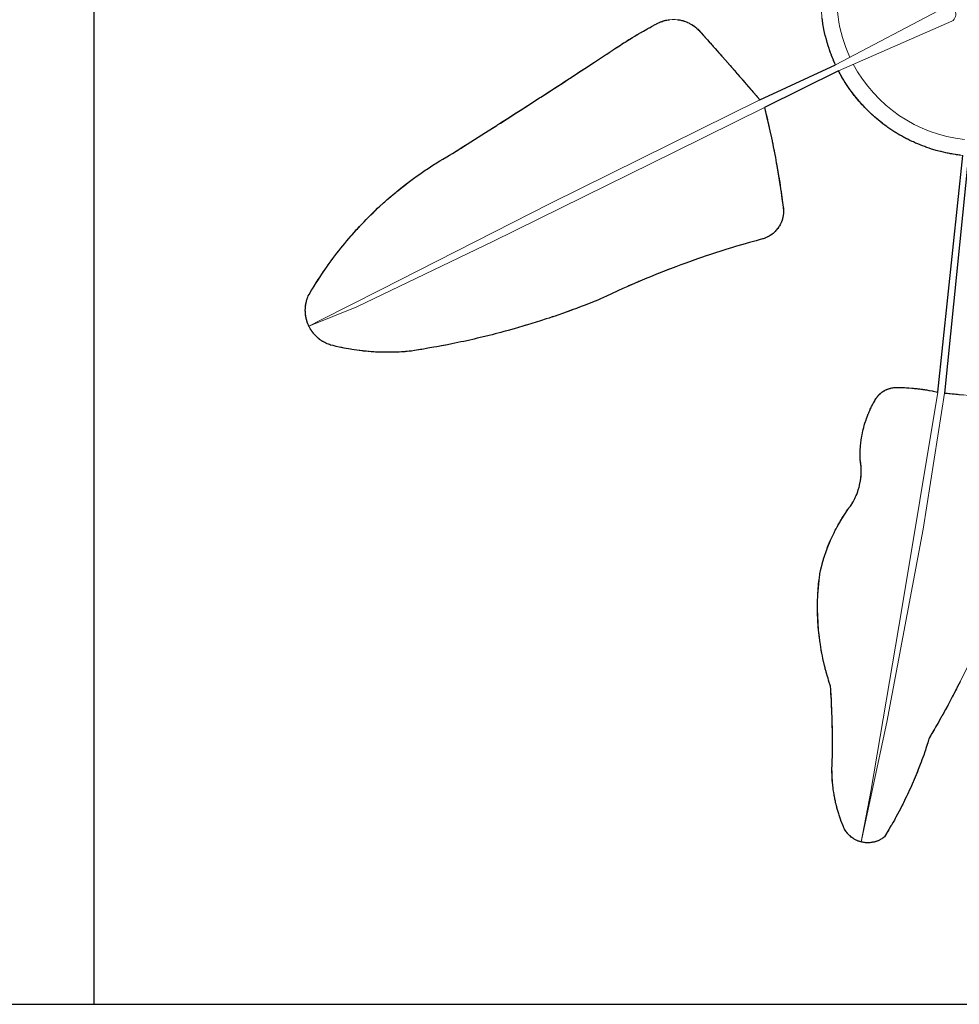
# Model space of a CAD drawing. Header units: millimetres. Extents: x 488786 to 747986, y 25193 to 95000.
# Tile 108 of 127: x 578785 to 580239, y 85952 to 87476. Entities that reach past the tile are written whole.
import ezdxf

# ---------------------------------------------------------------- set-up
doc = ezdxf.new("R2010")
doc.units = ezdxf.units.MM
doc.layers.add('10. ETC', color=251, linetype='Continuous')
doc.layers.add('6. FUR1', color=181, linetype='Continuous')
doc.layers.add('7. FUR2', color=241, linetype='Continuous', lineweight=5)

# ---------------------------------------------------------------- blocks, each defined once
blk = doc.blocks.new('YUHIHA_Accessory_Plant_LargeLeaf_A_Plan')
at = {"layer": '6. FUR1'}
for points in [[(-33.8, -1050.9), (-37.5, -1058.3), (-38.8, -1060.8), (-39.4, -1062), (-40.7, -1064.4), (-41.3, -1065.7), (-43.9, -1070.6), (-44.5, -1071.8), (-45.8, -1074.2), (-48.4, -1079.1), (-52.9, -1087.6), (-56.2, -1093.7), (-58.2, -1097.3), (-59.5, -1099.7), (-60.8, -1102.1), (-61.5, -1103.3), (-62.2, -1104.5), (-65.5, -1110.6), (-66.2, -1111.8), (-68.3, -1115.4), (-71, -1120.2), (-73.7, -1125), (-77.2, -1130.9), (-80, -1135.7), (-81.4, -1138.1), (-81.8, -1139.3), (-83.7, -1145.6), (-84.6, -1148.1), (-85, -1149.3), (-86.6, -1154.3), (-87.4, -1156.8), (-88.3, -1159.3), (-90, -1164.3), (-92.7, -1171.7), (-94.1, -1175.4), (-95.5, -1179.1), (-96.4, -1181.6), (-98.3, -1186.5), (-99.8, -1190.1), (-101.8, -1195), (-103.3, -1198.7), (-104.8, -1202.3), (-105.9, -1204.7), (-106.4, -1205.9), (-107.9, -1209.5), (-109, -1212), (-110.6, -1215.5), (-113.4, -1221.5), (-115, -1225.1), (-116.2, -1227.5), (-117.9, -1231), (-119.6, -1234.6), (-121.3, -1238.1), (-122.5, -1240.5), (-123.1, -1241.7), (-126.1, -1247.5), (-127.9, -1251), (-130.4, -1255.7), (-132.9, -1260.3), (-133.5, -1261.4), (-134.2, -1262.6), (-135.4, -1264.9), (-137.4, -1268.3), (-139.3, -1271.8), (-140, -1272.9), (-140.6, -1274), (-143.3, -1278.6), (-144, -1279.7), (-144.6, -1280.9), (-146, -1283.1), (-148, -1286.5), (-150.8, -1291), (-151.2, -1291.3), (-152.7, -1292.4), (-153.2, -1292.8), (-154.1, -1293.4), (-154.6, -1293.7), (-156.2, -1294.7), (-156.7, -1295), (-157.8, -1295.5), (-158.3, -1295.8), (-159.4, -1296.3), (-160.4, -1296.8), (-161, -1297), (-162.1, -1297.4), (-162.7, -1297.6), (-163.8, -1298), (-164.9, -1298.4), (-165.5, -1298.5), (-166.6, -1298.9), (-167.8, -1299.1), (-169, -1299.3), (-170.1, -1299.6), (-170.7, -1299.6), (-171.9, -1299.8), (-173.1, -1299.9), (-174.9, -1300), (-176.1, -1300), (-177.3, -1300), (-178.4, -1300), (-179.6, -1299.9), (-180.2, -1299.9), (-181.4, -1299.8), (-182.6, -1299.6), (-184.4, -1299.3), (-184.9, -1299.2), (-185.5, -1299.1), (-186.7, -1298.8), (-187.2, -1298.6), (-188.4, -1298.3), (-189.5, -1297.9), (-190.1, -1297.7), (-191.2, -1297.3), (-192.3, -1296.9), (-192.9, -1296.7), (-193.4, -1296.4), (-194.5, -1295.9), (-195.5, -1295.4), (-196.6, -1294.8), (-197.6, -1294.2), (-198.6, -1293.6), (-199.6, -1292.9), (-201.1, -1291.9), (-202, -1291.2), (-203.4, -1290), (-203.8, -1289.6), (-204.7, -1288.8), (-205.6, -1288), (-206.4, -1287.1), (-207.2, -1286.3), (-208, -1285.4), (-208.7, -1284.4), (-209.5, -1283.5), (-210.2, -1282.5), (-210.5, -1282), (-211.5, -1280.5), (-212.4, -1279), (-212.9, -1278), (-213.5, -1276.9), (-213.7, -1276.4), (-214.2, -1275.3), (-214.8, -1274), (-216.3, -1270.2), (-217.5, -1267.1), (-218.9, -1263.3), (-219.9, -1260.2), (-220.4, -1258.6), (-221, -1257.1), (-221.5, -1255.5), (-222.4, -1252.3), (-223.3, -1249.2), (-224.2, -1246.1), (-224.6, -1244.5), (-225, -1242.9), (-225.6, -1240.5), (-226.2, -1238.1), (-226.7, -1235.7), (-227.4, -1232.5), (-227.7, -1230.9), (-228.2, -1228.5), (-228.4, -1226.9), (-228.7, -1225.3), (-229.2, -1222), (-229.5, -1220.4), (-230, -1217.2), (-230.3, -1214.7), (-230.3, -1213.9), (-230.4, -1213.1), (-230.7, -1210.7), (-231.1, -1206.6), (-231.4, -1203.3), (-231.6, -1199.2), (-231.7, -1196.8), (-231.8, -1195.1), (-231.8, -1193.5), (-231.9, -1191.9), (-231.9, -1190.2), (-231.9, -1188.6), (-231.9, -1186.1), (-231.9, -1184.5), (-231.8, -1181.2), (-231.8, -1178.7), (-231.6, -1174.7), (-231.4, -1172.2), (-231.4, -1171.3), (-231.4, -1169.5), (-231.3, -1168.6), (-231.2, -1158.7), (-231.2, -1157.8), (-231.1, -1151.6), (-231.1, -1148.9), (-231.1, -1148), (-231.1, -1139.9), (-231.2, -1137.2), (-231.2, -1134.5), (-231.2, -1132.7), (-231.2, -1131.8), (-231.3, -1124.6), (-231.3, -1123.7), (-231.4, -1121), (-231.5, -1117.5), (-231.5, -1115.7), (-231.5, -1114.8), (-231.8, -1104.9), (-231.8, -1104), (-232, -1100.4), (-232, -1098.6), (-232.1, -1097.7), (-232.1, -1095.9), (-232.2, -1095), (-232.4, -1088.7), (-232.5, -1087.8), (-232.7, -1083.4), (-232.9, -1079.8), (-232.9, -1078.9), (-233.5, -1069), (-233.5, -1068.1), (-233.6, -1066.3), (-233.7, -1065.4), (-233.9, -1062.7), (-234.2, -1057.4), (-234.7, -1056.1), (-236, -1052.1), (-237.2, -1048.2), (-238, -1045.5), (-238.8, -1042.9), (-240.4, -1037.6), (-240.7, -1036.2), (-241.1, -1034.9), (-242.2, -1030.9), (-242.5, -1029.5), (-243.5, -1025.5), (-244.5, -1021.5), (-245.4, -1017.4), (-246, -1014.7), (-246.8, -1010.7), (-247.6, -1006.6), (-247.9, -1005.3), (-248.6, -1001.2), (-249.3, -997.1), (-249.9, -993), (-250.3, -990.2), (-250.7, -987.5), (-250.9, -986.1), (-251.3, -983.4), (-251.8, -979.3), (-252.2, -975.1), (-252.6, -971), (-253.1, -965.5), (-253.3, -962.7), (-253.6, -958.6), (-253.8, -954.5), (-253.9, -953.1), (-253.9, -951.7), (-254.1, -947.6), (-254.2, -943.4), (-254.2, -942), (-254.3, -937.9), (-254.3, -933.7), (-254.2, -931), (-254.2, -929.6), (-254.2, -926.8), (-254.1, -924.1), (-253.9, -919.9), (-253.8, -917.2), (-253.6, -913), (-253.4, -910.3), (-253.3, -908.9), (-253.1, -906.1), (-252.9, -903.4), (-252.5, -899.2), (-252.1, -895.1), (-251.9, -893.7), (-251.4, -889.6), (-250.9, -885.5), (-250.5, -882.8), (-250.3, -881.9), (-249.6, -878.5), (-248.8, -875.1), (-248.5, -874.2), (-248.3, -873.4), (-247.7, -870.9), (-247.2, -869.2), (-247, -868.3), (-246.1, -864.9), (-245.6, -863.3), (-245.1, -861.6), (-244.8, -860.8), (-244.1, -858.2), (-243, -854.9), (-241.6, -850.8), (-240.4, -847.5), (-239.5, -845), (-239.2, -844.2), (-238.6, -842.6), (-237.6, -840.1), (-236, -836.1), (-234.6, -832.8), (-232.8, -828.8), (-232.1, -827.3), (-231.8, -826.5), (-230.3, -823.3), (-228.7, -820.2), (-226.8, -816.3), (-225.6, -813.9), (-225.1, -813.2), (-223.9, -810.8), (-222.2, -807.8), (-220.5, -804.8), (-219.1, -802.5), (-217.8, -800.2), (-216, -797.3), (-214.1, -794.3), (-212.2, -791.4), (-210.2, -788.5), (-209.2, -787), (-207.2, -784.2), (-205.7, -782), (-205.2, -781.3), (-204.1, -779.9), (-203.4, -778.9), (-202.4, -777.4), (-201.4, -775.8), (-200.5, -774.3), (-199.3, -772.2), (-199, -771.7), (-198.7, -771.1), (-197.5, -769), (-196.7, -767.4), (-195.9, -765.7), (-194.9, -763.5), (-194.4, -762.4), (-193.7, -760.8), (-192.6, -757.9), (-192, -756.2), (-191.2, -753.9), (-190.7, -752.2), (-190.4, -751), (-190, -749.8), (-189.4, -747.5), (-189.1, -746.3), (-188.6, -743.9), (-188.2, -741.6), (-188, -740.4), (-187.7, -738.6), (-187.4, -736.2), (-187.1, -733.8), (-187, -732), (-186.9, -731.3), (-186.9, -730.7), (-186.8, -730.1), (-186.8, -729.5), (-186.7, -727.7), (-186.7, -725.9), (-186.7, -724.1), (-186.7, -722.3), (-186.8, -719.2), (-187, -717.4), (-187.1, -715.6), (-187.3, -713.8), (-187.6, -712), (-187.6, -711.4), (-187.7, -710.8), (-187.9, -709.6), (-188.2, -707.8), (-188.3, -707), (-188.3, -704.7), (-188.4, -702.4), (-188.4, -700.8), (-188.4, -699.3), (-188.4, -697.7), (-188.4, -696.2), (-188.3, -693.1), (-188.1, -690.8), (-188, -688.4), (-187.8, -685.4), (-187.4, -681.5), (-187.2, -680), (-186.9, -677.7), (-186.7, -676.1), (-186.3, -673.8), (-185.8, -670.8), (-185.4, -668.5), (-184.8, -665.5), (-184.1, -662.4), (-183.6, -660.2), (-182.8, -657.2), (-182, -654.2), (-181.4, -651.9), (-180.5, -649), (-179.7, -646.8), (-179.2, -645.3), (-178.5, -643.1), (-177.7, -640.9), (-176.5, -638), (-176.2, -637.3), (-176, -636.6), (-175.1, -634.5), (-174.5, -633), (-173.5, -630.9), (-172.9, -629.5), (-172.6, -628.8), (-171.9, -627.4), (-171.5, -626.7), (-171.2, -626), (-170.5, -624.6), (-169.8, -623.2), (-168, -619.8), (-167.3, -618.4), (-165.7, -615.8), (-165, -614.4), (-164.2, -613.1), (-163.8, -612.6), (-163, -611.4), (-162.7, -610.9), (-162, -609.9), (-161.6, -609.5), (-161.2, -609), (-161, -608.8), (-160.8, -608.6), (-160.2, -607.9), (-158.8, -606.4), (-157.5, -605.2), (-157.3, -605), (-156.6, -604.4), (-156.2, -604), (-155.3, -603.3), (-154.6, -602.7), (-154.3, -602.6), (-154.1, -602.4), (-153.6, -602), (-152.9, -601.5), (-152.6, -601.4), (-152.4, -601.2), (-151.1, -600.5), (-150.8, -600.3), (-149.5, -599.6), (-148.5, -599.1), (-148, -598.8), (-147.7, -598.7), (-147.4, -598.6), (-146.3, -598.1), (-145.5, -597.8), (-144.7, -597.5), (-144.1, -597.3), (-142.7, -596.8), (-142.1, -596.7), (-141.8, -596.6), (-141.5, -596.5), (-141, -596.4), (-140.7, -596.3), (-139.2, -596), (-137.8, -595.8), (-136, -595.5), (-134.6, -595.4), (-134, -595.4), (-133.7, -595.3), (-133.4, -595.3), (-132.8, -595.3), (-131, -595.3), (-127.9, -595.4), (-123.8, -595.5), (-123.3, -595.5), (-121.3, -595.5), (-120.3, -595.6), (-119.8, -595.6), (-116.7, -595.8), (-116.2, -595.8), (-115.2, -595.9), (-113.2, -596), (-108.6, -596.3), (-108.1, -596.4), (-107.1, -596.5), (-106.1, -596.5), (-104.5, -596.7), (-104, -596.7), (-102.5, -596.9), (-102, -596.9), (-100.5, -597.1), (-99, -597.3), (-98.5, -597.3), (-97, -597.5), (-96.4, -597.6), (-94.4, -597.8), (-93.9, -597.9), (-92.9, -598), (-91.4, -598.2), (-90.9, -598.3), (-89.4, -598.5), (-88.9, -598.6), (-87.4, -598.8), (-86.9, -598.9), (-85.4, -599.2), (-83.4, -599.5), (-81.9, -599.8), (-80.9, -599.9), (-76.8, -600.7), (-75.3, -600.9), (-70.9, -601.9), (-67.9, -602.5), (-29.6, -236.3)], [(-33.3, -235.8), (-35.2, -235.6), (-37.1, -235.3), (-39, -235.1), (-40.9, -234.8), (-44.6, -234.2), (-46.5, -233.9), (-48.3, -233.5), (-50.2, -233.2), (-52.1, -232.8), (-53.9, -232.4), (-55.8, -232), (-59.5, -231.2), (-63.2, -230.3), (-66.8, -229.4), (-68.6, -228.9), (-70.5, -228.4), (-72.3, -227.9), (-74.1, -227.3), (-75.9, -226.8), (-77.7, -226.2), (-81.3, -225), (-84.9, -223.8), (-86.7, -223.2), (-88.5, -222.5), (-92, -221.2), (-95.6, -219.8), (-99.1, -218.4), (-100.8, -217.6), (-102.6, -216.9), (-106, -215.3), (-107.7, -214.5), (-111.2, -212.9), (-114.6, -211.2), (-116.2, -210.4), (-119.6, -208.6), (-121.3, -207.7), (-124.6, -205.9), (-127.9, -204), (-129.5, -203), (-132.7, -201), (-134.4, -200), (-136, -199), (-139.1, -197), (-142.3, -194.9), (-145.4, -192.7), (-146.9, -191.6), (-148.5, -190.5), (-150, -189.4), (-151.5, -188.2), (-153, -187.1), (-154.5, -185.9), (-157.5, -183.6), (-160.5, -181.2), (-163.3, -178.7), (-164.8, -177.5), (-166.2, -176.2), (-167.6, -175), (-169, -173.7), (-171.8, -171.2), (-173.2, -169.9), (-175.9, -167.2), (-178.6, -164.5), (-181.3, -161.8), (-183.9, -159.1), (-185.1, -157.7), (-187.7, -154.9), (-190.2, -152), (-191.4, -150.6), (-193.8, -147.6), (-196.2, -144.7), (-197.4, -143.2), (-198.5, -141.7), (-200.8, -138.7), (-201.9, -137.2), (-204.2, -134.1), (-205.3, -132.5), (-206.3, -131), (-207.4, -129.4), (-209.5, -126.3), (-211.5, -123.1), (-212.5, -121.5), (-213.5, -119.8), (-214.5, -118.2), (-216.4, -115), (-217.4, -113.3), (-218.3, -111.7), (-219.2, -110), (-220.1, -108.3), (-221, -106.7), (-221.9, -105), (-336.5, -162.1), (-335, -167.9), (-334.2, -171.4), (-333.9, -172.6), (-331.9, -180.7), (-331.7, -181.9), (-331.1, -184.2), (-330.3, -187.7), (-330, -188.9), (-329.2, -192.4), (-329, -193.6), (-327.9, -198.2), (-325.6, -208.8), (-324.6, -213.4), (-324.4, -214.6), (-323.6, -218.1), (-323.4, -219.3), (-322.7, -222.8), (-322.2, -225.2), (-322, -226.3), (-320.4, -234.6), (-319.5, -239.3), (-318, -247.5), (-317.3, -251), (-317.1, -252.2), (-315.7, -260.5), (-315.5, -261.6), (-315.1, -264), (-314.5, -267.5), (-314.1, -269.9), (-312.8, -278.2), (-311.4, -287.7), (-310.7, -292.4), (-309.6, -300.7), (-308.9, -305.4), (-308, -312.5), (-307.8, -313.6), (-307.6, -314.7), (-307.3, -316.3), (-307.1, -317.9), (-307.1, -318.5), (-307, -320.1), (-306.9, -320.6), (-306.9, -321.7), (-306.9, -323.3), (-306.9, -323.9), (-307, -325), (-307, -326.1), (-307.1, -327.1), (-307.3, -328.2), (-307.3, -328.8), (-307.6, -330.4), (-307.8, -331.4), (-308, -332.5), (-308.2, -333), (-308.6, -334.6), (-309.1, -336.2), (-309.6, -337.7), (-310, -338.7), (-310.2, -339.2), (-310.6, -340.2), (-311.5, -342.2), (-312.3, -343.7), (-313.1, -345.1), (-313.4, -345.5), (-313.9, -346.5), (-314.5, -347.4), (-314.8, -347.8), (-315.8, -349.1), (-316.5, -350), (-317.5, -351.3), (-318.6, -352.5), (-319.7, -353.7), (-320.9, -354.8), (-322.1, -355.9), (-322.5, -356.3), (-323.3, -357), (-324.6, -358), (-326.4, -359.3), (-327.7, -360.2), (-329.1, -361), (-330.1, -361.5), (-331, -362), (-331.5, -362.3), (-332, -362.5), (-333.5, -363.2), (-334.5, -363.6), (-335.5, -364.1), (-336, -364.2), (-337, -364.6), (-338.6, -365.1), (-339.6, -365.4), (-340.7, -365.7), (-341.2, -365.8), (-343.2, -366.4), (-349.3, -368.1), (-353.4, -369.2), (-359.5, -370.9), (-369.6, -373.8), (-379.8, -376.8), (-385.8, -378.7), (-395.9, -381.8), (-404, -384.4), (-412, -386.9), (-420, -389.6), (-428, -392.3), (-432, -393.6), (-440, -396.4), (-448, -399.2), (-457.9, -402.8), (-465.8, -405.7), (-473.7, -408.6), (-481.6, -411.6), (-483.6, -412.4), (-487.6, -413.9), (-491.5, -415.4), (-495.4, -417), (-499.3, -418.5), (-503.3, -420.1), (-509.1, -422.5), (-515, -424.9), (-517, -425.7), (-520.9, -427.3), (-526.7, -429.7), (-530.6, -431.4), (-532.5, -432.2), (-534.5, -433), (-538.4, -434.7), (-544.2, -437.2), (-546.1, -438.1), (-548, -438.9), (-555.7, -442.3), (-563.4, -445.8), (-573, -450.2), (-580.7, -453.8), (-590.2, -458.3), (-594, -460.1), (-598.4, -461.9), (-605, -464.5), (-613.8, -467.9), (-618.2, -469.6), (-624.9, -472.1), (-627.1, -472.9), (-633.7, -475.3), (-640.4, -477.7), (-647.1, -480.1), (-656, -483.2), (-660.4, -484.7), (-664.9, -486.2), (-669.4, -487.8), (-673.9, -489.2), (-682.9, -492.1), (-689.6, -494.3), (-696.4, -496.4), (-703.2, -498.4), (-705.4, -499.1), (-710, -500.5), (-716.7, -502.5), (-723.6, -504.4), (-732.7, -507), (-739.5, -508.8), (-744, -510), (-753.2, -512.4), (-757.8, -513.6), (-766.9, -515.9), (-771.5, -517), (-780.7, -519.2), (-785.3, -520.3), (-794.5, -522.4), (-801.4, -523.9), (-806, -524.9), (-815.3, -526.8), (-819.9, -527.8), (-826.8, -529.2), (-836.1, -530.9), (-843.1, -532.2), (-847.7, -533.1), (-857, -534.7), (-859.4, -535.1), (-864, -535.9), (-868.7, -536.7), (-878, -538.1), (-882.7, -538.9), (-885, -539.2), (-886, -539.3), (-888.9, -539.6), (-890.9, -539.7), (-891.8, -539.8), (-892.8, -539.9), (-894.8, -540), (-897.7, -540.2), (-901.6, -540.4), (-903.6, -540.5), (-907.5, -540.7), (-909.5, -540.7), (-912.4, -540.8), (-917.3, -540.9), (-921.3, -540.9), (-926.2, -540.8), (-930.1, -540.7), (-932, -540.6), (-933, -540.6), (-937.9, -540.4), (-940.8, -540.2), (-941.8, -540.1), (-942.8, -540.1), (-944.8, -539.9), (-947.7, -539.7), (-948.7, -539.6), (-949.7, -539.5), (-952.6, -539.3), (-956.5, -538.9), (-957.5, -538.8), (-958.4, -538.7), (-962.3, -538.2), (-967.2, -537.6), (-971.1, -537), (-975, -536.4), (-976.9, -536.1), (-979.8, -535.6), (-983.7, -534.9), (-986.5, -534.3), (-990.4, -533.6), (-994.2, -532.8), (-999, -531.7), (-1003.8, -530.5), (-1007.6, -529.6), (-1009.5, -529), (-1010.8, -528.5), (-1012.8, -527.7), (-1014.1, -527.1), (-1014.8, -526.8), (-1016.7, -525.9), (-1018.6, -524.8), (-1019.2, -524.4), (-1019.9, -524.1), (-1021.1, -523.3), (-1021.7, -522.9), (-1022.9, -522.1), (-1024.6, -520.8), (-1025.8, -519.9), (-1026.9, -519), (-1027.9, -518.1), (-1028.5, -517.6), (-1029.5, -516.6), (-1030, -516.1), (-1031.1, -515.1), (-1032, -514), (-1032.5, -513.5), (-1033.5, -512.4), (-1033.9, -511.8), (-1034.4, -511.3), (-1035.3, -510.1), (-1036.1, -509), (-1036.6, -508.4), (-1037, -507.8), (-1037.8, -506.6), (-1038.5, -505.4), (-1038.9, -504.8), (-1039.3, -504.1), (-1040.3, -502.2), (-1040.6, -501.6), (-1041.3, -500.3), (-1041.9, -499), (-1042.7, -497), (-1043, -496.3), (-1043.2, -495.7), (-1043.7, -494.3), (-1044, -493.6), (-1044.4, -492.2), (-1044.6, -491.5), (-1045, -490.2), (-1045.3, -488.8), (-1045.6, -487.4), (-1045.8, -486.6), (-1046, -485.2), (-1046.1, -484.5), (-1046.2, -483.8), (-1046.4, -482.4), (-1046.5, -481.7), (-1046.6, -480.2), (-1046.7, -479.5), (-1046.7, -478.1), (-1046.8, -476.6), (-1046.8, -475.2), (-1046.8, -474.5), (-1046.7, -473.7), (-1046.7, -472.3), (-1046.6, -471.6), (-1046.5, -470.1), (-1046.2, -468), (-1046, -466.6), (-1045.7, -465.2), (-1045.6, -464.4), (-1045.4, -463.7), (-1045.1, -462.3), (-1044.7, -460.9), (-1044.3, -459.6), (-1043.9, -458.2), (-1043.7, -457.5), (-1043.4, -456.8), (-1042.9, -455.5), (-1042.1, -453.5), (-1040.8, -451.3), (-1037.1, -444.9), (-1035.8, -442.8), (-1033.2, -438.6), (-1029.3, -432.3), (-1026.6, -428.1), (-1023.9, -423.9), (-1021.2, -419.8), (-1018.4, -415.7), (-1017, -413.7), (-1015.6, -411.6), (-1014.1, -409.6), (-1011.3, -405.6), (-1006.9, -399.5), (-1004, -395.5), (-1001, -391.6), (-998, -387.6), (-995, -383.7), (-991.9, -379.8), (-988.8, -376), (-985.6, -372.2), (-982.5, -368.3), (-979.2, -364.6), (-976, -360.8), (-974.4, -358.9), (-971.1, -355.2), (-967.8, -351.5), (-966.1, -349.7), (-962.7, -346.1), (-959.4, -342.5), (-955.9, -338.9), (-952.5, -335.3), (-947.3, -330), (-945.5, -328.3), (-942, -324.8), (-938.4, -321.4), (-934.8, -318), (-931.2, -314.6), (-925.7, -309.6), (-923.8, -307.9), (-920.1, -304.6), (-918.2, -303), (-914.5, -299.8), (-910.7, -296.6), (-906.9, -293.4), (-905, -291.8), (-901.2, -288.7), (-897.3, -285.6), (-893.4, -282.5), (-891.4, -281), (-887.5, -278), (-885.5, -276.5), (-881.6, -273.5), (-879.6, -272.1), (-873.5, -267.7), (-869.5, -264.9), (-867.5, -263.4), (-861.3, -259.2), (-859.3, -257.9), (-855.1, -255.1), (-851, -252.4), (-846.8, -249.7), (-844.7, -248.4), (-842.6, -247.1), (-838.4, -244.5), (-834.2, -241.9), (-827.8, -238.1), (-823.5, -235.7), (-819.2, -233.2), (-813.4, -229.6), (-807.7, -226), (-805.8, -224.8), (-796.3, -218.7), (-767.7, -200.6), (-750.6, -189.7), (-748.7, -188.4), (-744.9, -186), (-725.9, -173.9), (-722.1, -171.4), (-714.5, -166.5), (-708.8, -162.9), (-706.9, -161.7), (-684.2, -147), (-682.3, -145.8), (-672.8, -139.6), (-669, -137.2), (-663.4, -133.5), (-661.5, -132.3), (-652, -126.2), (-646.3, -122.5), (-644.4, -121.2), (-638.8, -117.5), (-636.9, -116.3), (-625.5, -108.9), (-614.2, -101.5), (-610.4, -99.1), (-582.1, -80.5), (-580.2, -79.3), (-576.5, -76.8), (-574.9, -75.7), (-571.6, -73.5), (-570, -72.4), (-569.5, -72.1), (-568.9, -71.7), (-568.4, -71.3), (-565.7, -69.5), (-560.8, -66.3), (-558.6, -64.9), (-557, -63.9), (-556.5, -63.5), (-554.3, -62.1), (-552.6, -61.1), (-552.1, -60.7), (-550.4, -59.7), (-547.1, -57.6), (-544.9, -56.3), (-540.5, -53.6), (-537.1, -51.6), (-533.2, -49.2), (-532.6, -48.9), (-531, -47.9), (-527.6, -46), (-527, -45.7), (-526.5, -45.3), (-523.6, -43.7), (-518.5, -40.9), (-518, -40.6), (-516.8, -39.9), (-514, -38.4), (-513.4, -38), (-511.1, -36.8), (-510, -36.2), (-505.4, -33.7), (-503.9, -32.9), (-503.4, -32.6), (-502.4, -32), (-501.4, -31.5), (-500.4, -31), (-498.8, -30.2), (-498.3, -30), (-497.2, -29.6), (-496.1, -29.1), (-495.1, -28.8), (-494.5, -28.6), (-492.9, -28), (-491.8, -27.7), (-491.2, -27.5), (-490.7, -27.4), (-490.1, -27.3), (-489, -27), (-488.4, -26.9), (-487.3, -26.6), (-485.6, -26.3), (-485, -26.2), (-483.3, -26)], [(-470.7, -26), (-469, -26.2), (-467.3, -26.5), (-465.6, -26.8), (-464.5, -27.1), (-462.8, -27.5), (-462.2, -27.7), (-460.6, -28.2), (-460, -28.3), (-458.4, -28.9), (-457.3, -29.3), (-455.7, -30), (-455.2, -30.2), (-453.6, -30.9), (-452.1, -31.7), (-451.1, -32.2), (-450.1, -32.8), (-449.1, -33.4), (-448.1, -34), (-446.2, -35.3), (-444.8, -36.3), (-443.9, -37), (-443, -37.7), (-441.6, -38.8), (-440.8, -39.6), (-439.5, -40.7), (-438.3, -42), (-437.9, -42.4), (-435.6, -44.9), (-434.9, -45.7), (-434.2, -46.5), (-431.2, -49.9), (-425.9, -55.7), (-425.2, -56.6), (-424.4, -57.4), (-420.7, -61.6), (-420, -62.4), (-417.7, -65), (-417, -65.8), (-415.5, -67.5), (-412.5, -70.8), (-408.8, -75), (-407.3, -76.7), (-405.1, -79.2), (-402.1, -82.6), (-401.4, -83.4), (-389.6, -96.9), (-387.4, -99.4), (-382.9, -104.5), (-380, -107.9), (-377.8, -110.4), (-377, -111.2), (-374.8, -113.8), (-370.4, -118.8), (-369.7, -119.7), (-366, -123.9), (-363.8, -126.5), (-363.1, -127.3), (-362.3, -128.2), (-361.6, -129), (-360.9, -129.9), (-357.2, -134.1), (-356.5, -135), (-355.7, -135.8), (-354.3, -137.5), (-353.6, -138.3), (-349.2, -143.4), (-347.7, -145.2), (-343.3, -150.3), (-226.3, -96), (-226.8, -95), (-227.8, -92.8), (-228.8, -90.6), (-230.2, -87.2), (-231.1, -85), (-232, -82.8), (-233.3, -79.4), (-234.1, -77.2), (-235, -74.9), (-235.7, -72.6), (-236.5, -70.4), (-236.9, -69.2), (-237.6, -66.9), (-238.4, -64.6), (-239.4, -61.2), (-240.1, -58.9), (-241, -55.4), (-241.6, -53.1), (-242.2, -50.7), (-242.8, -48.4), (-243.3, -46), (-244.3, -41.3), (-245, -37.8), (-245.4, -35.4), (-246, -31.9), (-246.8, -27.1), (-247.2, -23.5)], [(-20.9, -237), (-57.7, -603.9), (-56.3, -604), (-55.4, -604.1), (-54, -604.2), (-53.5, -604.3), (-51.2, -604.5), (-49.9, -604.6), (-48.9, -604.7), (-45.7, -605), (-45.2, -605), (-44.3, -605.1), (-42.9, -605.3), (-40.2, -605.6), (-39.7, -605.6), (-38.3, -605.8), (-37.9, -605.8), (-35.6, -606), (-35.1, -606.1), (-28.7, -606.8)]]:
    blk.add_lwpolyline(points, dxfattribs=at)
at = {"layer": '7. FUR2'}
for points in [[(-20.9, -237), (-57.7, -603.9, -0.013367), (1.1, -610.6, -0.362823)], [(-0.7, -981.1, -0.029108), (-81.4, -1138.1, -0.064194), (-150.8, -1291, -0.500381), (-214.4, -1274.7, -0.115772), (-231.4, -1172.2, 0.022657), (-234.2, -1057.4, -0.117622), (-250.5, -882.8, -0.105664), (-205.2, -781.3, 0.205406), (-188.2, -707.8, -0.148523), (-164.2, -613.1, -0.25431), (-132.5, -595.3, -0.054352), (-67.9, -602.5), (-29.6, -236.3, -0.25195), (-221.9, -105), (-336.5, -162.1, -0.03067), (-308, -312.5, -0.410894), (-341.2, -365.8, 0.046104), (-594, -460.1, -0.058657), (-885, -539.2, -0.089647), (-1009.5, -529, -0.433659), (-1042.1, -453.5, -0.13507), (-819.2, -233.2, 0.004433), (-576.5, -76.8, -0.029227), (-505.4, -33.7, -0.355293), (-437.9, -42.4, -0.00579), (-343.3, -150.3), (-226.3, -96, -0.157098), (-244.8, 54.3, -0.04522)], [(-226.3, -96), (-58, -7, -1), (-46.7, -28.4), (-221.9, -105)]]:
    blk.add_lwpolyline(points, format="xyb", dxfattribs=at)
for points in [[(-343.3, -150.3), (-668, -310.4), (-930.6, -444.2), (-1022, -490.7), (-1041.2, -500.5), (-966.8, -470.3), (-756.6, -369.4), (-475.2, -230.5), (-336.5, -162.1)], [(-67.9, -602.5), (-123.6, -938.1), (-171.6, -1220.6), (-186.7, -1298.8), (-147, -1113.6), (-90.7, -814.7), (-62.2, -633.8), (-57.7, -603.9)]]:
    blk.add_lwpolyline(points, dxfattribs=at)
for start, end in [(170.7415, 204.6895), (207.77, 264.0299)]:
    blk.add_arc((-4.1, 7.7), 220.2, start, end, dxfattribs=at)

msp = doc.modelspace()

# ---------------------------------------------------------------- linework, layer by layer
at = {"layer": '10. ETC'}
for p, q in [((578900, 89000), (578900, 85951.9)), ((575900, 85951.9), (584900, 85951.9))]:
    msp.add_line(p, q, dxfattribs=at)

# ---------------------------------------------------------------- block references
msp.add_blockref('YUHIHA_Accessory_Plant_LargeLeaf_A_Plan', (580274.1, 87502))

doc.saveas('drawing.dxf')
